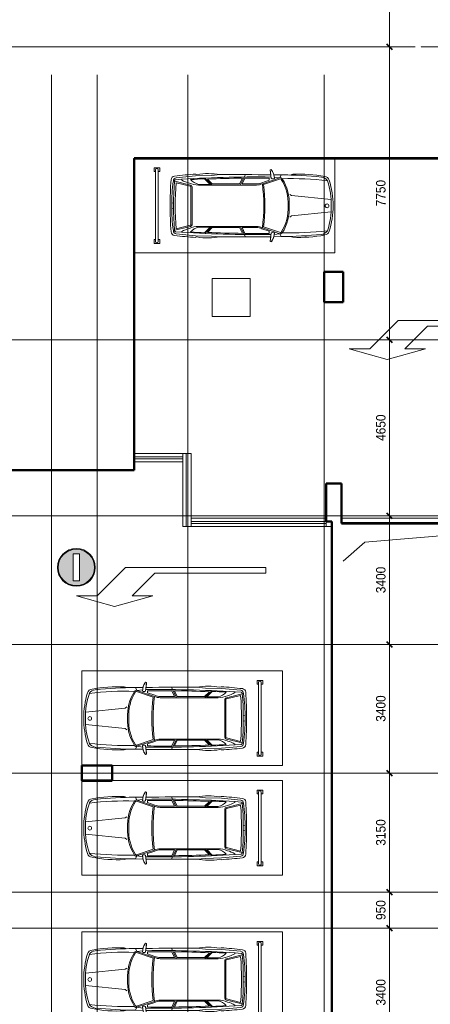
# Model space of a CAD drawing. Header units: millimetres. Extents: x 5617 to 109621, y 7718 to 117786.
# Tile 13 of 52: x 44527 to 55367, y 64687 to 90714. Entities that reach past the tile are written whole.
import ezdxf

# ---------------------------------------------------------------- set-up
doc = ezdxf.new("R2010")
doc.units = ezdxf.units.MM
doc.linetypes.add('ADSK_Линия сетки', pattern=[25, 20, -2.5, 0, -2.5])
doc.linetypes.add('Линия сетки', pattern=[25, 20, -2.5, 0, -2.5])
for name, color, linetype, lineweight in [('Обобщенные модели', 7, 'Continuous', 18), ('Окна', 7, 'Continuous', 18), ('Оси', 7, 'Continuous', 9), ('Парковка', 7, 'Continuous', 18), ('Перекрытия', 7, 'Continuous', 18), ('Размеры', 7, 'Continuous', 9), ('Размеры-100', 7, 'Continuous', 9), ('Стены разрез', 7, 'Continuous', 40), ('Элементы узлов', 7, 'Continuous', 18)]:
    doc.layers.add(name, color=color, linetype=linetype, lineweight=lineweight)
doc.styles.add('Arial', font='arial.ttf', dxfattribs={"width": 0.9, "height": 250})
doc.dimstyles.new('Основной_2_5_мм', dxfattribs={"dimscale": 304.8, "dimtxt": 255.06485, "dimasz": 0.463911, "dimexe": 0.492126, "dimexo": 0.492126, "dimgap": 0.098425, "dimtad": 1, "dimdec": 0, "dimdsep": 46, "dimtxsty": 'Arial', "dimblk1": 'OBLIQUE', "dimblk2": 'OBLIQUE', "dimsah": 1, "dimcen": 0.09, "dimdle": 0.492126, "dimazin": 2, "dimtfac": 1, "dimtdec": 4, "dimtix": 1, "dimtmove": 0, "dimatfit": 3, "dimfxl": 1, "dimtvp": 1, "dimtolj": 1, "dimtzin": 0, "dimlwd": 20, "dimlwe": 20, "dimarcsym": 2})

# ---------------------------------------------------------------- blocks, each defined once
blk = doc.blocks.new('105_Приямок_C крышкой - 1000x1000-V3-МКСС_LB02_-11_400__Кабельные конструкции_Лотки_2')
at = {"layer": 'Обобщенные модели', "color": 254, "true_color": 0xcccccc}
for p, q in [((-500, -500), (-500, 500)), ((-500, 500), (500, 500)), ((500, 500), (500, -500)), ((500, -500), (-500, -500))]:
    blk.add_line(p, q, dxfattribs=at)
blk = doc.blocks.new('CP_ДШ_Hanytex_TopJoint 24C - CP_ДШ_Hanytex_TopJoint 24C-3950250-МКСС_LB02_-11_400__Кабельные конструкции_Лотки_2')
at = {"layer": 'Обобщенные модели', "color": 254, "true_color": 0xcccccc}
for p, q in [((0, -110), (0, 110)), ((3565, 110), (0, 110)), ((3565, 25), (0, 25)), ((0, 25), (0, -25)), ((3565, 110), (3565, -110)), ((3565, -25), (3565, 25)), ((0, -25), (3565, -25)), ((3565, -110), (0, -110))]:
    blk.add_line(p, q, dxfattribs=at)
blk = doc.blocks.new('CP_ДШ_Hanytex_TopJoint 24C - CP_ДШ_Hanytex_TopJoint 24C-3950251-МКСС_LB02_-11_400__Кабельные конструкции_Лотки_2')
at = {"layer": 'Обобщенные модели', "color": 254, "true_color": 0xcccccc}
for p, q in [((0, -110), (0, 110)), ((1285, 110), (0, 110)), ((1285, 25), (0, 25)), ((0, 25), (0, -25)), ((1285, 110), (1285, -110)), ((1285, -25), (1285, 25)), ((0, -25), (1285, -25)), ((1285, -110), (0, -110))]:
    blk.add_line(p, q, dxfattribs=at)
blk = doc.blocks.new('CP_ДШ_Hanytex_TopJoint 24C - CP_ДШ_Hanytex_TopJoint 24C-3950252-МКСС_LB02_-11_400__Кабельные конструкции_Лотки_2')
at = {"layer": 'Обобщенные модели', "color": 254, "true_color": 0xcccccc}
for p, q in [((0, -110), (0, 110)), ((1930, 110), (0, 110)), ((1930, 25), (0, 25)), ((0, 25), (0, -25)), ((1930, 110), (1930, -110)), ((1930, -25), (1930, 25)), ((0, -25), (1930, -25)), ((1930, -110), (0, -110))]:
    blk.add_line(p, q, dxfattribs=at)
blk = doc.blocks.new('CP_ДШ_Hanytex_TopJoint 24C_Половина - CP_ДШ_Hanytex_TopJoint 24C_Половина-3652069-МКСС_LB02_-11_400__Кабельные конструкции_Лотки_2')
at = {"layer": 'Обобщенные модели', "color": 254, "true_color": 0xcccccc}
for p, q in [((0, -25), (0, 110)), ((150, 110), (0, 110)), ((150, 110), (150, -25)), ((150, -25), (0, -25))]:
    blk.add_line(p, q, dxfattribs=at)
blk = doc.blocks.new('CP_ДШ_Hanytex_TopJoint 24C_Половина - CP_ДШ_Hanytex_TopJoint 24C_Половина-3652070-МКСС_LB02_-11_400__Кабельные конструкции_Лотки_2')
at = {"layer": 'Обобщенные модели', "color": 254, "true_color": 0xcccccc}
for p, q in [((0, -25), (0, 110)), ((4050, 110), (0, 110)), ((4050, 110), (4050, -25)), ((4050, -25), (0, -25))]:
    blk.add_line(p, q, dxfattribs=at)
blk = doc.blocks.new('199_Парковочные места 3 класса и МГН - Средний класс-5604842-МКСС_LB02_-11_400__Кабельные конструкции_Лотки_2')
at = {"layer": 'Парковка', "color": 254, "true_color": 0xcccccc}
for p, q in [((2500, 5300), (0, 5300)), ((0, 5300), (0, 0)), ((2500, 0), (2500, 5300)), ((250, 4775), (350, 4775)), ((250, 4625), (250, 4775)), ((300, 4735), (2200, 4735)), ((350, 4735), (350, 4775)), ((2150, 4735), (2150, 4775)), ((2150, 4775), (2250, 4775)), ((2250, 4625), (2250, 4775)), ((250, 4625), (350, 4625)), ((300, 4665), (2200, 4665)), ((350, 4625), (350, 4665)), ((2150, 4625), (2150, 4665)), ((2150, 4625), (2250, 4625)), ((0, 0), (2500, 0))]:
    blk.add_line(p, q, dxfattribs=at)
for centre, start, end in [((300, 4700), 90, 270), ((2200, 4700), 270, 90)]:
    blk.add_arc(centre, 35, start, end, dxfattribs=at)
at = {"layer": 'Элементы узлов', "color": 254, "true_color": 0xcccccc}
for p, q in [((512, 4192), (463, 3682)), ((708, 3817), (596, 4265)), ((738, 3820), (646, 4189)), ((1188, 4261), (1177, 4307)), ((1320, 4261), (1331, 4307)), ((1770, 3820), (1862, 4189)), ((1800, 3817), (1912, 4265)), ((1996, 4192), (2045, 3682)), ((574, 4042), (555, 4042)), ((1933, 4042), (1953, 4042)), ((419, 3676), (428, 3642)), ((428, 3642), (419, 3676)), ((463, 3682), (453, 3260)), ((1254, 3801), (754, 3801)), ((1254, 3771), (754, 3771)), ((1254, 3801), (1754, 3801)), ((1254, 3771), (1754, 3771)), ((2045, 3682), (2054, 3260)), ((2088, 3676), (2079, 3642)), ((2088, 3676), (2079, 3642)), ((708, 3249), (522, 3435)), ((688, 3297), (542, 3443)), ((688, 3297), (688, 3598)), ((708, 2069), (708, 3598)), ((1800, 2069), (1800, 3598)), ((1800, 3249), (1986, 3435)), ((1820, 3297), (1820, 3598)), ((1820, 3297), (1966, 3443)), ((453, 3260), (432, 3033)), ((678, 3237), (549, 3366)), ((678, 2516), (678, 3237)), ((1830, 3237), (1959, 3366)), ((1830, 2516), (1830, 3237)), ((2054, 3260), (2076, 3033)), ((708, 2497), (432, 2363)), ((678, 2449), (523, 2374)), ((678, 2516), (524, 2441)), ((678, 2069), (678, 2449)), ((1800, 2497), (2076, 2363)), ((1830, 2516), (1984, 2441)), ((1830, 2069), (1830, 2449)), ((1830, 2449), (1984, 2374)), ((515, 1453), (673, 1914)), ((543, 1440), (693, 1881)), ((580, 1736), (645, 1925)), ((1965, 1440), (1814, 1881)), ((1992, 1453), (1835, 1914)), ((1927, 1736), (1863, 1925)), ((298, 1678), (308, 1707)), ((298, 1678), (308, 1707)), ((308, 1707), (536, 1683)), ((308, 1707), (435, 1693)), ((436, 1612), (438, 1418)), ((438, 1418), (436, 1612)), ((515, 1453), (497, 1605)), ((580, 1736), (525, 1736)), ((1927, 1736), (1983, 1736)), ((2200, 1707), (1972, 1683)), ((1992, 1453), (2011, 1605)), ((2072, 1612), (2070, 1418)), ((2072, 1612), (2070, 1418)), ((2072, 1693), (2200, 1707)), ((2210, 1678), (2200, 1707)), ((2200, 1707), (2210, 1678)), ((515, 1453), (438, 1418)), ((1992, 1453), (2070, 1418)), ((422, 1114), (442, 1185)), ((422, 1114), (442, 1185)), ((953, 1186), (984, 1142)), ((984, 1142), (1090, 99)), ((1524, 1142), (1418, 99)), ((1555, 1186), (1524, 1142)), ((2085, 1114), (2065, 1185)), ((2065, 1185), (2085, 1114))]:
    blk.add_line(p, q, dxfattribs=at)
blk.add_circle((1256, 208), 49.6, dxfattribs=at)
for centre, radius, start, end in [((9206, 3182), 8801, 173.1165, 176.7833), ((9206, 3182), 8801, 173.1165, 176.7833), ((571, 4224), 103, 93.6407, 173.1165), ((571, 4224), 103, 93.6407, 173.1165), ((30000, 2118), 29508, 175.9457, 180.8366), ((593, 4184), 81.1, 87.5771, 174.3071), ((1250, -6442), 10791, 89.9787, 93.6407), ((1250, -6442), 10791, 89.9787, 93.6407), ((600, 4202), 33.8, 82.905, 175.9457), ((1185, 180), 4128, 89.0501, 98.2092), ((1254, -3792), 8054, 85.3719, 94.6281), ((1254, -2689), 6905, 84.9489, 95.0511), ((1258, -6442), 10791, 86.3593, 90.0213), ((1258, -6442), 10791, 86.3593, 90.0213), ((1322, 180), 4128, 81.7908, 90.9499), ((1908, 4202), 33.8, 4.0543, 97.095), ((1915, 4184), 81.1, 5.6929, 92.4229), ((-27492, 2118), 29508, 359.1634, 4.0543), ((1937, 4224), 103, 6.8835, 86.3593), ((1937, 4224), 103, 6.8835, 86.3593), ((-6698, 3182), 8801, 3.2167, 6.8835), ((-6698, 3182), 8801, 3.2167, 6.8835), ((-103, 3648), 783, 14.4186, 30.1446), ((2611, 3648), 783, 149.8554, 165.5814), ((30000, 2118), 29488, 176.7104, 177.4243), ((270, 3492), 431, 14.2603, 47.5583), ((104, 3598), 603, 359.9999, 24.0001), ((754, 3817), 46.1, 180, 270), ((754, 3817), 16.1, 170.2127, 270), ((1754, 3817), 16.1, 270, 9.7873), ((1754, 3817), 46.1, 270, 360), ((2403, 3598), 603, 155.9999, 180.0001), ((2238, 3492), 431, 132.4417, 165.7397), ((-27492, 2118), 29488, 2.5757, 3.2896), ((2198, 3346), 1794, 170.5335, 190.0508), ((2198, 3346), 1794, 170.5335, 190.0508), ((310, 3346), 1794, 349.9492, 9.4665), ((310, 3346), 1794, 349.9492, 9.4665), ((30000, 2118), 29478, 177.5739, 179.3716), ((-27492, 2118), 29478, 0.6284, 2.4261), ((122295, 2694), 121864, 179.84038, 180.47042), ((122295, 2694), 121864, 179.84038, 180.47042), ((-119787, 2694), 121864, 359.52958, 0.15962), ((-119787, 2694), 121864, 359.52958, 0.15962), ((30000, 2118), 29478, 179.5021, 180.7418), ((-27492, 2118), 29478, 359.2582, 0.4979), ((308, 2078), 370, 335.614, 358.6829), ((308, 2078), 400, 335.8269, 358.7333), ((1254, 6445), 4567, 262.6911, 277.3091), ((1254, 6445), 4597, 262.9967, 277.0036), ((2200, 2078), 400, 181.2667, 204.1731), ((2200, 2078), 370, 181.3171, 204.386), ((546, 2020), 422, 234.0334, 268.6551), ((546, 2020), 422, 234.0334, 254.9198), ((444, 1640), 101, 335.1844, 24.8156), ((2064, 1640), 101, 155.1844, 204.8156), ((1962, 2020), 422, 271.3449, 305.9666), ((1962, 2020), 422, 285.0802, 305.9666), ((12318, 1543), 11881, 180.5997, 185.7413), ((12318, 1543), 11881, 180.5997, 181.7231), ((555, 1432), 44.9, 152.0765, 249.8627), ((8358, 1141), 7822, 178.1805, 186.9391), ((555, 1432), 14.9, 145.3433, 249.8627), ((1172, 2380), 1175, 237.4377, 273.9819), ((1172, 2380), 1145, 237.4377, 274.0864), ((1335, 2380), 1145, 265.9136, 302.7696), ((1335, 2380), 1175, 266.0181, 302.5623), ((-5850, 1141), 7822, 353.0609, 1.8195), ((1953, 1432), 14.9, 280.8242, 34.6567), ((1953, 1432), 44.9, 290.1373, 27.9235), ((-9810, 1543), 11881, 354.2587, 359.4003), ((-9810, 1543), 11881, 358.2769, 359.4003), ((3991, 937), 3573, 177.157, 190.805), ((3991, 937), 3573, 177.157, 190.805), ((-1483, 937), 3573, 349.195, 2.843), ((-1483, 937), 3573, 349.195, 2.843), ((617, 279), 137, 184.9335, 253.1284), ((617, 279), 137, 184.9335, 253.1284), ((710, 376), 215, 185.7413, 236.8444), ((1797, 376), 215, 303.1556, 354.2587), ((1890, 279), 137, 286.8716, 355.0665), ((1890, 279), 137, 286.8716, 355.0665), ((1254, 2377), 2329, 253.1284, 269.9999), ((1254, 2377), 2329, 253.1284, 269.9999), ((1178, 1869), 1772, 250.7131, 272.4464), ((1329, 1869), 1772, 267.5536, 289.2869), ((1254, 2377), 2329, 270.0001, 286.8716), ((1254, 2377), 2329, 270.0001, 286.8716)]:
    blk.add_arc(centre, radius, start, end, dxfattribs=at)
blk = doc.blocks.new('199_Парковочные места 3 класса и МГН - Средний класс-5604846-МКСС_LB02_-11_400__Кабельные конструкции_Лотки_2')
at = {"layer": 'Парковка', "color": 254, "true_color": 0xcccccc}
for p, q in [((0, -5300), (0, 0)), ((0, 0), (2500, 0)), ((2500, 0), (2500, -5300)), ((250, -4625), (250, -4775)), ((250, -4625), (350, -4625)), ((300, -4665), (2200, -4665)), ((350, -4625), (350, -4665)), ((2150, -4625), (2150, -4665)), ((2150, -4625), (2250, -4625)), ((2250, -4625), (2250, -4775)), ((250, -4775), (350, -4775)), ((300, -4735), (2200, -4735)), ((350, -4735), (350, -4775)), ((2150, -4735), (2150, -4775)), ((2150, -4775), (2250, -4775)), ((2500, -5300), (0, -5300))]:
    blk.add_line(p, q, dxfattribs=at)
for centre, start, end in [((300, -4700), 90, 270), ((2200, -4700), 270, 90)]:
    blk.add_arc(centre, 35, start, end, dxfattribs=at)
at = {"layer": 'Элементы узлов', "color": 254, "true_color": 0xcccccc}
for p, q in [((984, -1142), (1090, -99)), ((1524, -1142), (1418, -99)), ((422, -1114), (442, -1185)), ((422, -1114), (442, -1185)), ((953, -1186), (984, -1142)), ((1555, -1186), (1524, -1142)), ((2085, -1114), (2065, -1185)), ((2065, -1185), (2085, -1114)), ((436, -1612), (438, -1418)), ((438, -1418), (436, -1612)), ((515, -1453), (438, -1418)), ((515, -1453), (497, -1605)), ((515, -1453), (673, -1914)), ((543, -1440), (693, -1881)), ((1965, -1440), (1814, -1881)), ((1992, -1453), (1835, -1914)), ((1992, -1453), (2070, -1418)), ((1992, -1453), (2011, -1605)), ((2072, -1612), (2070, -1418)), ((2072, -1612), (2070, -1418)), ((298, -1678), (308, -1707)), ((298, -1678), (308, -1707)), ((308, -1707), (536, -1683)), ((308, -1707), (435, -1693)), ((580, -1736), (525, -1736)), ((580, -1736), (645, -1925)), ((1927, -1736), (1863, -1925)), ((1927, -1736), (1983, -1736)), ((2200, -1707), (1972, -1683)), ((2072, -1693), (2200, -1707)), ((2210, -1678), (2200, -1707)), ((2200, -1707), (2210, -1678)), ((678, -2069), (678, -2449)), ((708, -2069), (708, -3598)), ((1800, -2069), (1800, -3598)), ((1830, -2069), (1830, -2449)), ((708, -2497), (432, -2363)), ((678, -2449), (523, -2374)), ((678, -2516), (524, -2441)), ((678, -2516), (678, -3237)), ((1800, -2497), (2076, -2363)), ((1830, -2449), (1984, -2374)), ((1830, -2516), (1984, -2441)), ((1830, -2516), (1830, -3237)), ((453, -3260), (432, -3033)), ((2054, -3260), (2076, -3033)), ((463, -3682), (453, -3260)), ((708, -3249), (522, -3435)), ((688, -3297), (542, -3443)), ((678, -3237), (549, -3366)), ((688, -3297), (688, -3598)), ((1800, -3249), (1986, -3435)), ((1820, -3297), (1820, -3598)), ((1820, -3297), (1966, -3443)), ((1830, -3237), (1959, -3366)), ((2045, -3682), (2054, -3260)), ((419, -3676), (428, -3642)), ((428, -3642), (419, -3676)), ((2088, -3676), (2079, -3642)), ((2088, -3676), (2079, -3642)), ((512, -4192), (463, -3682)), ((708, -3817), (596, -4265)), ((738, -3820), (646, -4189)), ((1254, -3771), (754, -3771)), ((1254, -3801), (754, -3801)), ((1254, -3771), (1754, -3771)), ((1254, -3801), (1754, -3801)), ((1770, -3820), (1862, -4189)), ((1800, -3817), (1912, -4265)), ((1996, -4192), (2045, -3682)), ((574, -4042), (555, -4042)), ((1933, -4042), (1953, -4042)), ((1188, -4261), (1177, -4307)), ((1320, -4261), (1331, -4307))]:
    blk.add_line(p, q, dxfattribs=at)
blk.add_circle((1256, -208), 49.6, dxfattribs=at)
for centre, radius, start, end in [((617, -279), 137, 106.8716, 175.0665), ((617, -279), 137, 106.8716, 175.0665), ((710, -376), 215, 123.1556, 174.2587), ((8358, -1141), 7822, 173.0609, 181.8195), ((1254, -2377), 2329, 90.0001, 106.8716), ((1254, -2377), 2329, 90.0001, 106.8716), ((1178, -1869), 1772, 87.5536, 109.2869), ((1254, -2377), 2329, 73.1284, 89.9999), ((1254, -2377), 2329, 73.1284, 89.9999), ((1329, -1869), 1772, 70.7131, 92.4464), ((1797, -376), 215, 5.7413, 56.8444), ((-5850, -1141), 7822, 358.1805, 6.9391), ((1890, -279), 137, 4.9335, 73.1284), ((1890, -279), 137, 4.9335, 73.1284), ((3991, -937), 3573, 169.195, 182.843), ((3991, -937), 3573, 169.195, 182.843), ((12318, -1543), 11881, 174.2587, 179.4003), ((-9810, -1543), 11881, 0.5997, 5.7413), ((-1483, -937), 3573, 357.157, 10.805), ((-1483, -937), 3573, 357.157, 10.805), ((12318, -1543), 11881, 178.2769, 179.4003), ((1172, -2380), 1175, 86.0181, 122.5623), ((1172, -2380), 1145, 85.9136, 122.5623), ((1335, -2380), 1175, 57.4377, 93.9819), ((1335, -2380), 1145, 57.2304, 94.0864), ((-9810, -1543), 11881, 0.5997, 1.7231), ((555, -1432), 44.9, 110.1373, 207.9235), ((555, -1432), 14.9, 110.1373, 214.6567), ((1953, -1432), 14.9, 325.3433, 79.1758), ((1953, -1432), 44.9, 332.0765, 69.8627), ((546, -2020), 422, 91.3449, 125.9666), ((546, -2020), 422, 105.0802, 125.9666), ((122295, -2694), 121864, 179.52958, 180.15962), ((122295, -2694), 121864, 179.52958, 180.15962), ((30000, -2118), 29508, 179.1634, 184.0543), ((30000, -2118), 29478, 179.2582, 180.4979), ((444, -1640), 101, 335.1844, 24.8156), ((-27492, -2118), 29508, 355.9457, 0.8366), ((2064, -1640), 101, 155.1844, 204.8156), ((1962, -2020), 422, 54.0334, 88.6551), ((-27492, -2118), 29478, 359.5021, 0.7418), ((1962, -2020), 422, 54.0334, 74.9198), ((-119787, -2694), 121864, 359.84038, 0.47042), ((-119787, -2694), 121864, 359.84038, 0.47042), ((308, -2078), 370, 1.3171, 24.386), ((1254, -6445), 4567, 82.6909, 97.3089), ((308, -2078), 400, 1.2667, 24.1731), ((1254, -6445), 4597, 82.9964, 97.0033), ((2200, -2078), 400, 155.8269, 178.7333), ((2200, -2078), 370, 155.614, 178.6829), ((30000, -2118), 29478, 180.6284, 182.4261), ((-27492, -2118), 29478, 357.5739, 359.3716), ((2198, -3346), 1794, 169.9492, 189.4665), ((2198, -3346), 1794, 169.9492, 189.4665), ((310, -3346), 1794, 350.5335, 10.0508), ((310, -3346), 1794, 350.5335, 10.0508), ((30000, -2118), 29488, 182.5757, 183.2896), ((270, -3492), 431, 312.4417, 345.7397), ((104, -3598), 603, 335.9999, 0.0001), ((2403, -3598), 603, 179.9999, 204.0001), ((2238, -3492), 431, 194.2603, 227.5583), ((-27492, -2118), 29488, 356.7104, 357.4243), ((9206, -3182), 8801, 183.2167, 186.8835), ((9206, -3182), 8801, 183.2167, 186.8835), ((-103, -3648), 783, 329.8554, 345.5814), ((754, -3817), 46.1, 90, 180), ((754, -3817), 16.1, 90, 189.7873), ((1754, -3817), 46.1, 0, 90), ((1754, -3817), 16.1, 350.2127, 90), ((2611, -3648), 783, 194.4186, 210.1446), ((-6698, -3182), 8801, 353.1165, 356.7833), ((-6698, -3182), 8801, 353.1165, 356.7833), ((571, -4224), 103, 186.8835, 266.3593), ((571, -4224), 103, 186.8835, 266.3593), ((593, -4184), 81.1, 185.6929, 272.4229), ((1250, 6442), 10791, 266.3593, 270.0213), ((1250, 6442), 10791, 266.3593, 270.0213), ((600, -4202), 33.8, 184.0543, 277.095), ((1185, -180), 4128, 261.7908, 270.9499), ((1254, 3792), 8054, 265.3719, 274.6281), ((1254, 2689), 6905, 264.9489, 275.0511), ((1322, -180), 4128, 269.0501, 278.2092), ((1258, 6442), 10791, 269.9787, 273.6407), ((1258, 6442), 10791, 269.9787, 273.6407), ((1908, -4202), 33.8, 262.905, 355.9457), ((1915, -4184), 81.1, 267.5771, 354.3071), ((1937, -4224), 103, 273.6407, 353.1165), ((1937, -4224), 103, 273.6407, 353.1165)]:
    blk.add_arc(centre, radius, start, end, dxfattribs=at)
blk = doc.blocks.new('199_Паркинг_Дорожная разметка - Стрелка_Поворот-5482904-МКСС_LB02_-11_400__Кабельные конструкции_Лотки_2')
at = {"layer": 'Парковка', "color": 254, "true_color": 0xcccccc}
for p, q in [((-535, 2500), (-385, 2500)), ((-535, -1200), (-535, 2500)), ((-385, 2500), (-385, -430)), ((-385, -430), (215, -1030)), ((215, -480), (495, -1490)), ((215, -1030), (215, -480)), ((215, -1950), (-535, -1200)), ((495, -1490), (215, -2500)), ((215, -2500), (215, -1950))]:
    blk.add_line(p, q, dxfattribs=at)
blk = doc.blocks.new('199_Паркинг_Дорожные знаки - Въезд запрещен-5478925-МКСС_LB02_-11_400__Кабельные конструкции_Лотки_2')
at = {"layer": 'Парковка', "true_color": 0xfff4f4}
h = blk.add_hatch(color=7, dxfattribs=at)
h.paths.add_polyline_path([(-500, 0), (-494, -78), (-476, -155), (-446, -227), (-405, -294), (-354, -354), (-294, -405), (-227, -446), (-155, -476), (-78, -494), (0, -500), (78, -494), (155, -476), (227, -446), (294, -405), (354, -354), (405, -294), (446, -227), (476, -155), (494, -78), (500, 0), (494, 78), (476, 155), (446, 227), (405, 294), (354, 354), (294, 405), (227, 446), (155, 476), (78, 494), (0, 500), (-78, 494), (-155, 476), (-227, 446), (-294, 405), (-354, 354), (-405, 294), (-446, 227), (-476, 155), (-494, 78), (-499, 11)])
h.paths.add_polyline_path([(-499, 0), (-493, 78), (-475, 154), (-445, 227), (-404, 293), (-353, 353), (-293, 404), (-227, 445), (-154, 475), (-78, 493), (0, 499), (78, 493), (154, 475), (227, 445), (293, 404), (353, 353), (404, 293), (445, 227), (475, 154), (493, 78), (499, 0), (493, -78), (475, -154), (445, -227), (404, -293), (353, -353), (293, -404), (227, -445), (154, -475), (78, -493), (0, -499), (-78, -493), (-154, -475), (-227, -445), (-293, -404), (-353, -353), (-404, -293), (-445, -227), (-475, -154), (-493, -78)])
h.paths.add_polyline_path([(-479, 0), (-473, -75), (-456, -148), (-427, -218), (-388, -282), (-339, -339), (-282, -388), (-218, -427), (-148, -456), (-75, -473), (0, -479), (75, -473), (148, -456), (218, -427), (282, -388), (339, -339), (388, -282), (427, -218), (456, -148), (473, -75), (479, 0), (473, 75), (456, 148), (427, 218), (388, 282), (339, 339), (282, 388), (218, 427), (148, 456), (75, 473), (0, 479), (-75, 473), (-148, 456), (-218, 427), (-282, 388), (-339, 339), (-388, 282), (-427, 218), (-456, 148), (-473, 75), (-478, 11)])
h.paths.add_polyline_path([(-359, 84), (359, 84), (359, -84), (-359, -84), (-359, 11)])
at = {"layer": 'Парковка', "color": 254, "true_color": 0xcccccc}
for p, q in [((359, 84), (-359, 84)), ((-359, 84), (-359, -84)), ((-359, -84), (-359, 84)), ((-359, 84), (359, 84)), ((359, -84), (359, 84)), ((359, 84), (359, -84)), ((-359, -84), (359, -84)), ((359, -84), (-359, -84))]:
    blk.add_line(p, q, dxfattribs=at)
for radius, start, end in [(500, 360, 180), (499, 360, 180), (499, 0, 180), (479, 0, 180), (479, 360, 180), (500, 180, 360), (499, 180, 360), (499, 180, 0), (479, 180, 0), (479, 180, 360)]:
    blk.add_arc((0, 0), radius, start, end, dxfattribs=at)
blk = doc.blocks.new('135_SLK_GD_AR_rvt-1-МКСС_LB02_-11_400__Кабельные конструкции_Лотки_2')
at = {"color": 254, "lineweight": 18, "true_color": 0xcccccc}
for p, q in [((80050, 77200), (76621, 76900)), ((76621, 76900), (76050, 76400))]:
    blk.add_line(p, q, dxfattribs=at)
at = {"layer": 'Перекрытия', "color": 254, "true_color": 0xcccccc}
for p, q in [((79627, 87050), (70530, 87050)), ((70530, 87050), (70530, 79245)), ((72590, 83870), (73590, 83870)), ((72590, 82870), (72590, 83870)), ((73590, 83870), (73590, 82870)), ((75550, 84050), (76050, 84050)), ((75550, 83250), (75550, 84050)), ((76050, 84050), (76050, 83250)), ((76050, 83250), (75550, 83250)), ((73590, 82870), (72590, 82870)), ((70530, 79025), (70530, 78810)), ((70530, 78810), (66325, 78810)), ((75600, 77535), (75600, 78450)), ((75600, 78450), (76000, 78450)), ((76000, 78450), (76000, 77535)), ((75750, 63875), (75750, 77315))]:
    blk.add_line(p, q, dxfattribs=at)
at = {"layer": 'Стены разрез', "color": 254, "true_color": 0xcccccc}
for p, q in [((79625, 87050), (70530, 87050)), ((70530, 87050), (70530, 87048)), ((70530, 87048), (70530, 78810)), ((70532, 87048), (79625, 87048)), ((70532, 78808), (70532, 87048)), ((76052, 84052), (75548, 84052)), ((75548, 84052), (75548, 84050)), ((75548, 84050), (75548, 83250)), ((75550, 84050), (76050, 84050)), ((75550, 83250), (75550, 84050)), ((76050, 84050), (76050, 83250)), ((76052, 84050), (76052, 84052)), ((76052, 83248), (76052, 84050)), ((75548, 83250), (75548, 83248)), ((75548, 83248), (76050, 83248)), ((76050, 83250), (75550, 83250)), ((76050, 83248), (76052, 83248)), ((62333, 78808), (70530, 78808)), ((70530, 78810), (62335, 78810)), ((70530, 78808), (70532, 78808)), ((75600, 78452), (75598, 78452)), ((75598, 78452), (75598, 77450)), ((76002, 78452), (75600, 78452)), ((75600, 77450), (75600, 78450)), ((75600, 78450), (76000, 78450)), ((76000, 78450), (76000, 77400)), ((76002, 78450), (76002, 78452)), ((76002, 77402), (76002, 78450)), ((75598, 77450), (75598, 77448)), ((75598, 77448), (75748, 77448)), ((75748, 77450), (75600, 77450)), ((75750, 77450), (75748, 77450)), ((75748, 77448), (75748, 63875)), ((75750, 63875), (75750, 77450)), ((76000, 77400), (76002, 77400)), ((80048, 77402), (76002, 77402)), ((76002, 77400), (80051, 77400)), ((69952, 71002), (69148, 71002)), ((69148, 71002), (69148, 71000)), ((69148, 71000), (69148, 70600)), ((69150, 71000), (69950, 71000)), ((69150, 70600), (69150, 71000)), ((69950, 71000), (69950, 70600)), ((69952, 71000), (69952, 71002)), ((69952, 70598), (69952, 71000)), ((69148, 70600), (69148, 70598)), ((69148, 70598), (69950, 70598)), ((69950, 70600), (69150, 70600)), ((69950, 70598), (69952, 70598))]:
    blk.add_line(p, q, dxfattribs=at)
at = {"layer": 'Обобщенные модели', "color": 254, "lineweight": 18, "true_color": 0xcccccc}
for name, p in [('CP_ДШ_Hanytex_TopJoint 24C - CP_ДШ_Hanytex_TopJoint 24C-3950251-МКСС_LB02_-11_400__Кабельные конструкции_Лотки_2', (70530, 79135)), ('CP_ДШ_Hanytex_TopJoint 24C - CP_ДШ_Hanytex_TopJoint 24C-3950250-МКСС_LB02_-11_400__Кабельные конструкции_Лотки_2', (72035, 77425)), ('CP_ДШ_Hanytex_TopJoint 24C_Половина - CP_ДШ_Hanytex_TopJoint 24C_Половина-3652070-МКСС_LB02_-11_400__Кабельные конструкции_Лотки_2', (76000, 77425))]:
    blk.add_blockref(name, p, dxfattribs=at)
for name, p, rotation in [('CP_ДШ_Hanytex_TopJoint 24C - CP_ДШ_Hanytex_TopJoint 24C-3950252-МКСС_LB02_-11_400__Кабельные конструкции_Лотки_2', (71925, 79245), 270.0000000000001), ('CP_ДШ_Hanytex_TopJoint 24C_Половина - CP_ДШ_Hanytex_TopJoint 24C_Половина-3652069-МКСС_LB02_-11_400__Кабельные конструкции_Лотки_2', (75750, 77425), 180)]:
    blk.add_blockref(name, p, dxfattribs=dict(at, rotation=rotation))
at = {"layer": 'Окна', "color": 254, "lineweight": 18, "true_color": 0xcccccc}
blk.add_blockref('105_Приямок_C крышкой - 1000x1000-V3-МКСС_LB02_-11_400__Кабельные конструкции_Лотки_2', (73090, 83370), dxfattribs=at)
at = {"layer": 'Парковка', "color": 254, "lineweight": 18, "true_color": 0xcccccc}
for name, p, rotation in [('199_Парковочные места 3 класса и МГН - Средний класс-5604846-МКСС_LB02_-11_400__Кабельные конструкции_Лотки_2', (75830, 87050), 269.9999999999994), ('199_Паркинг_Дорожная разметка - Стрелка_Поворот-5482904-МКСС_LB02_-11_400__Кабельные конструкции_Лотки_2', (78704, 82230), 269.9999999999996), ('199_Паркинг_Дорожные знаки - Въезд запрещен-5478925-МКСС_LB02_-11_400__Кабельные конструкции_Лотки_2', (69004, 76237), 89.9999999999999), ('199_Паркинг_Дорожная разметка - Стрелка_Поворот-5482904-МКСС_LB02_-11_400__Кабельные конструкции_Лотки_2', (71504, 75702), 269.9999999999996), ('199_Парковочные места 3 класса и МГН - Средний класс-5604842-МКСС_LB02_-11_400__Кабельные конструкции_Лотки_2', (69150, 73500), 270.0000000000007), ('199_Парковочные места 3 класса и МГН - Средний класс-5604842-МКСС_LB02_-11_400__Кабельные конструкции_Лотки_2', (69150, 70600), 270.0000000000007), ('199_Парковочные места 3 класса и МГН - Средний класс-5604842-МКСС_LB02_-11_400__Кабельные конструкции_Лотки_2', (69150, 66600), 270.0000000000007)]:
    blk.add_blockref(name, p, dxfattribs=dict(at, rotation=rotation))
blk = doc.blocks.new('DIMBLOCK24-МКСС_LB02_-11_400__Кабельные конструкции_Лотки_2')
at = {"layer": 'Размеры-100', "lineweight": 40, "transparency": 16777216}
for p, q in [((30517, 90000), (30446, 90071)), ((30517, 90000), (30587, 89929)), ((30517, 82250), (30446, 82321)), ((30517, 82250), (30587, 82179))]:
    blk.add_line(p, q, dxfattribs=at)
at = {"layer": 'Размеры-100', "lineweight": 20, "transparency": 16777216}
for p, q in [((30517, 90000), (30367, 90000)), ((30517, 82250), (30517, 90000)), ((30517, 90000), (54964, 90000)), ((30517, 82250), (30367, 82250)), ((30517, 82250), (30567, 82250))]:
    blk.add_line(p, q, dxfattribs=at)
at = {"layer": 'Размеры-100', "color": 0, "lineweight": 20, "transparency": 16777216, "insert": (30162, 85780), "char_height": 250, "width": 828.76, "attachment_point": 1, "rotation": 90, "line_spacing_factor": 0.941778, "style": 'Arial'}
blk.add_mtext('7750', dxfattribs=at)
blk = doc.blocks.new('_Oblique')
at = {"color": 0, "linetype": 'ByBlock', "lineweight": -2}
blk.add_line((-0.5, -0.5), (0.5, 0.5), dxfattribs=at)
blk = doc.blocks.new('DIMBLOCK27-МКСС_LB02_-11_400__Кабельные конструкции_Лотки_2')
at = {"layer": 'Размеры-100', "lineweight": 20, "transparency": 16777216}
for p, q in [((54290, 66700), (54140, 66700)), ((54290, 63300), (54290, 66700)), ((54290, 66700), (54340, 66700)), ((54290, 63300), (54140, 63300)), ((54290, 63300), (54340, 63300))]:
    blk.add_line(p, q, dxfattribs=at)
at = {"layer": 'Размеры-100', "lineweight": 40, "transparency": 16777216}
for p, q in [((54290, 66700), (54219, 66771)), ((54290, 66700), (54361, 66629)), ((54290, 63300), (54219, 63371)), ((54290, 63300), (54361, 63229))]:
    blk.add_line(p, q, dxfattribs=at)
at = {"layer": 'Размеры-100', "color": 0, "lineweight": 20, "transparency": 16777216, "insert": (53935, 64655), "char_height": 250, "width": 828.76, "attachment_point": 1, "rotation": 90, "line_spacing_factor": 0.941778, "style": 'Arial'}
blk.add_mtext('3400', dxfattribs=at)
blk = doc.blocks.new('DIMBLOCK28-МКСС_LB02_-11_400__Кабельные конструкции_Лотки_2')
at = {"layer": 'Размеры-100', "lineweight": 40, "transparency": 16777216}
for p, q in [((54290, 67650), (54219, 67721)), ((54290, 67650), (54361, 67579)), ((54290, 66700), (54219, 66771)), ((54290, 66700), (54361, 66629))]:
    blk.add_line(p, q, dxfattribs=at)
at = {"layer": 'Размеры-100', "lineweight": 20, "transparency": 16777216}
for p, q in [((54290, 67650), (54140, 67650)), ((54290, 66700), (54290, 67650)), ((54290, 67650), (54340, 67650)), ((54290, 66700), (54140, 66700)), ((54290, 66700), (54340, 66700))]:
    blk.add_line(p, q, dxfattribs=at)
at = {"layer": 'Размеры-100', "color": 0, "lineweight": 20, "transparency": 16777216, "insert": (53935, 66916), "char_height": 250, "width": 621.57, "attachment_point": 1, "rotation": 90, "line_spacing_factor": 0.941778, "style": 'Arial'}
blk.add_mtext('950', dxfattribs=at)
blk = doc.blocks.new('DIMBLOCK29-МКСС_LB02_-11_400__Кабельные конструкции_Лотки_2')
at = {"layer": 'Размеры-100', "lineweight": 20, "transparency": 16777216}
for p, q in [((54290, 70800), (54140, 70800)), ((54290, 67650), (54290, 70800)), ((54290, 70800), (54340, 70800)), ((54290, 67650), (54140, 67650)), ((54290, 67650), (54340, 67650))]:
    blk.add_line(p, q, dxfattribs=at)
at = {"layer": 'Размеры-100', "lineweight": 40, "transparency": 16777216}
for p, q in [((54290, 70800), (54219, 70871)), ((54290, 70800), (54361, 70729)), ((54290, 67650), (54219, 67721)), ((54290, 67650), (54361, 67579))]:
    blk.add_line(p, q, dxfattribs=at)
at = {"layer": 'Размеры-100', "color": 0, "lineweight": 20, "transparency": 16777216, "insert": (53935, 68880), "char_height": 250, "width": 828.76, "attachment_point": 1, "rotation": 90, "line_spacing_factor": 0.941778, "style": 'Arial'}
blk.add_mtext('3150', dxfattribs=at)
blk = doc.blocks.new('DIMBLOCK30-МКСС_LB02_-11_400__Кабельные конструкции_Лотки_2')
at = {"layer": 'Размеры-100', "lineweight": 20, "transparency": 16777216}
for p, q in [((54290, 74200), (54140, 74200)), ((54290, 70800), (54290, 74200)), ((54290, 74200), (54340, 74200)), ((54290, 70800), (54140, 70800)), ((54290, 70800), (54340, 70800))]:
    blk.add_line(p, q, dxfattribs=at)
at = {"layer": 'Размеры-100', "lineweight": 40, "transparency": 16777216}
for p, q in [((54290, 74200), (54219, 74271)), ((54290, 74200), (54361, 74129)), ((54290, 70800), (54219, 70871)), ((54290, 70800), (54361, 70729))]:
    blk.add_line(p, q, dxfattribs=at)
at = {"layer": 'Размеры-100', "color": 0, "lineweight": 20, "transparency": 16777216, "insert": (53935, 72155), "char_height": 250, "width": 828.76, "attachment_point": 1, "rotation": 90, "line_spacing_factor": 0.941778, "style": 'Arial'}
blk.add_mtext('3400', dxfattribs=at)
blk = doc.blocks.new('DIMBLOCK31-МКСС_LB02_-11_400__Кабельные конструкции_Лотки_2')
at = {"layer": 'Размеры-100', "lineweight": 20, "transparency": 16777216}
for p, q in [((54290, 77600), (54140, 77600)), ((54290, 74200), (54290, 77600)), ((54290, 77600), (54340, 77600)), ((54290, 74200), (54140, 74200)), ((54290, 74200), (54340, 74200))]:
    blk.add_line(p, q, dxfattribs=at)
at = {"layer": 'Размеры-100', "lineweight": 40, "transparency": 16777216}
for p, q in [((54290, 77600), (54219, 77671)), ((54290, 77600), (54361, 77529)), ((54290, 74200), (54219, 74271)), ((54290, 74200), (54361, 74129))]:
    blk.add_line(p, q, dxfattribs=at)
at = {"layer": 'Размеры-100', "color": 0, "lineweight": 20, "transparency": 16777216, "insert": (53935, 75555), "char_height": 250, "width": 828.76, "attachment_point": 1, "rotation": 90, "line_spacing_factor": 0.941778, "style": 'Arial'}
blk.add_mtext('3400', dxfattribs=at)
blk = doc.blocks.new('DIMBLOCK32-МКСС_LB02_-11_400__Кабельные конструкции_Лотки_2')
at = {"layer": 'Размеры-100', "lineweight": 20, "transparency": 16777216}
for p, q in [((54290, 82250), (54140, 82250)), ((54290, 77600), (54290, 82250)), ((54290, 82250), (54340, 82250)), ((54290, 77600), (54140, 77600)), ((54290, 77600), (54340, 77600))]:
    blk.add_line(p, q, dxfattribs=at)
at = {"layer": 'Размеры-100', "lineweight": 40, "transparency": 16777216}
for p, q in [((54290, 82250), (54219, 82321)), ((54290, 82250), (54361, 82179)), ((54290, 77600), (54219, 77671)), ((54290, 77600), (54361, 77529))]:
    blk.add_line(p, q, dxfattribs=at)
at = {"layer": 'Размеры-100', "color": 0, "lineweight": 20, "transparency": 16777216, "insert": (53935, 79580), "char_height": 250, "width": 828.76, "attachment_point": 1, "rotation": 90, "line_spacing_factor": 0.941778, "style": 'Arial'}
blk.add_mtext('4650', dxfattribs=at)
blk = doc.blocks.new('DIMBLOCK33-МКСС_LB02_-11_400__Кабельные конструкции_Лотки_2')
at = {"layer": 'Размеры-100', "lineweight": 40, "transparency": 16777216}
for p, q in [((54290, 90000), (54219, 90071)), ((54290, 90000), (54361, 89929)), ((54290, 82250), (54219, 82321)), ((54290, 82250), (54361, 82179))]:
    blk.add_line(p, q, dxfattribs=at)
at = {"layer": 'Размеры-100', "lineweight": 20, "transparency": 16777216}
for p, q in [((54290, 90000), (54140, 90000)), ((54290, 82250), (54290, 90000)), ((54290, 90000), (54964, 90000)), ((54290, 82250), (54140, 82250)), ((54290, 82250), (54340, 82250))]:
    blk.add_line(p, q, dxfattribs=at)
at = {"layer": 'Размеры-100', "color": 0, "lineweight": 20, "transparency": 16777216, "insert": (53935, 85780), "char_height": 250, "width": 828.76, "attachment_point": 1, "rotation": 90, "line_spacing_factor": 0.941778, "style": 'Arial'}
blk.add_mtext('7750', dxfattribs=at)
blk = doc.blocks.new('DIMBLOCK34-МКСС_LB02_-11_400__Кабельные конструкции_Лотки_2')
at = {"layer": 'Размеры-100', "lineweight": 40, "transparency": 16777216}
for p, q in [((54290, 98100), (54219, 98171)), ((54290, 98100), (54361, 98029)), ((54290, 90000), (54219, 90071)), ((54290, 90000), (54361, 89929))]:
    blk.add_line(p, q, dxfattribs=at)
at = {"layer": 'Размеры-100', "lineweight": 20, "transparency": 16777216}
for p, q in [((54290, 98100), (54140, 98100)), ((54290, 90000), (54290, 98100)), ((54290, 98100), (54964, 98100)), ((54290, 90000), (54140, 90000)), ((54290, 90000), (54964, 90000))]:
    blk.add_line(p, q, dxfattribs=at)
at = {"layer": 'Размеры-100', "color": 0, "lineweight": 20, "transparency": 16777216, "insert": (53935, 93705), "char_height": 250, "width": 828.76, "attachment_point": 1, "rotation": 90, "line_spacing_factor": 0.941778, "style": 'Arial'}
blk.add_mtext('8100', dxfattribs=at)

msp = doc.modelspace()

# ---------------------------------------------------------------- linework, layer by layer
at = {"layer": 'Оси', "linetype": 'Линия сетки'}
for p, q in [((108481.1, 90000), (55114.1, 90000)), ((45368.8, 50872.3), (45368.8, 89254.1)), ((46568.8, 50872.3), (46568.8, 89254.5)), ((48968.8, 50872.3), (48968.8, 89254.3)), ((52568.8, 50872.3), (52568.8, 89254.5))]:
    msp.add_line(p, q, dxfattribs=at)
at = {"layer": 'Оси', "linetype": 'ADSK_Линия сетки'}
for p, q in [((108481.1, 82250), (28909.8, 82250)), ((108481.1, 77600), (28909.8, 77600)), ((108481.1, 74200), (28909.8, 74200)), ((108481.1, 70800), (28909.8, 70800)), ((108481.1, 67650), (28909.8, 67650)), ((108481.1, 66700), (28909.8, 66700))]:
    msp.add_line(p, q, dxfattribs=at)

# ---------------------------------------------------------------- block references
at = {"lineweight": 5}
msp.add_blockref('135_SLK_GD_AR_rvt-1-МКСС_LB02_-11_400__Кабельные конструкции_Лотки_2', (-22981.2, 0), dxfattribs=at)

# ---------------------------------------------------------------- dimensions: what is measured, and where the dimension line sits
at = {"layer": 'Размеры', "lineweight": 20}
for base, p1, p2, override, picture, middle in [((54289.8, 98100), (55114.1, 90000), (55114.1, 98100), {"dimpost": '<>', "dimfxl": 8100}, 'DIMBLOCK34-МКСС_LB02_-11_400__Кабельные конструкции_Лотки_2', (54132.2, 94050)), ((30516.6, 90000), (30416.6, 82250), (55114.1, 90000), {"dimpost": '<>', "dimfxl": 25884.925645}, 'DIMBLOCK24-МКСС_LB02_-11_400__Кабельные конструкции_Лотки_2', (30358.9, 86125)), ((54289.8, 90000), (54189.9, 82250), (55114.1, 90000), {"dimpost": '<>', "dimfxl": 7804.913816}, 'DIMBLOCK33-МКСС_LB02_-11_400__Кабельные конструкции_Лотки_2', (54132.2, 86125)), ((54289.8, 82250), (54189.9, 77600), (54189.9, 82250), {"dimpost": '<>', "dimfxl": 4650}, 'DIMBLOCK32-МКСС_LB02_-11_400__Кабельные конструкции_Лотки_2', (54132.2, 79925)), ((54289.8, 77600), (54189.9, 74200), (54189.9, 77600), {"dimpost": '<>', "dimfxl": 3400}, 'DIMBLOCK31-МКСС_LB02_-11_400__Кабельные конструкции_Лотки_2', (54132.1, 75900)), ((54289.8, 74200), (54189.9, 70800), (54189.9, 74200), {"dimpost": '<>', "dimfxl": 3400}, 'DIMBLOCK30-МКСС_LB02_-11_400__Кабельные конструкции_Лотки_2', (54132.1, 72500)), ((54289.8, 70800), (54189.9, 67650), (54189.9, 70800), {"dimpost": '<>', "dimfxl": 3150}, 'DIMBLOCK29-МКСС_LB02_-11_400__Кабельные конструкции_Лотки_2', (54132.1, 69225)), ((54289.8, 67650), (54189.9, 66700), (54189.9, 67650), {"dimpost": '<>', "dimfxl": 950}, 'DIMBLOCK28-МКСС_LB02_-11_400__Кабельные конструкции_Лотки_2', (54132.2, 67175)), ((54289.8, 66700), (54189.9, 63300), (54189.9, 66700), {"dimpost": '<>', "dimfxl": 3400}, 'DIMBLOCK27-МКСС_LB02_-11_400__Кабельные конструкции_Лотки_2', (54132.1, 65000))]:
    dim = msp.add_linear_dim(base=base, p1=p1, p2=p2, angle=90, dimstyle='Основной_2_5_мм', override=override, dxfattribs=at)
    dim.commit()
    dim.dimension.update_dxf_attribs({"geometry": picture, "text_midpoint": middle})

doc.saveas('drawing.dxf')
